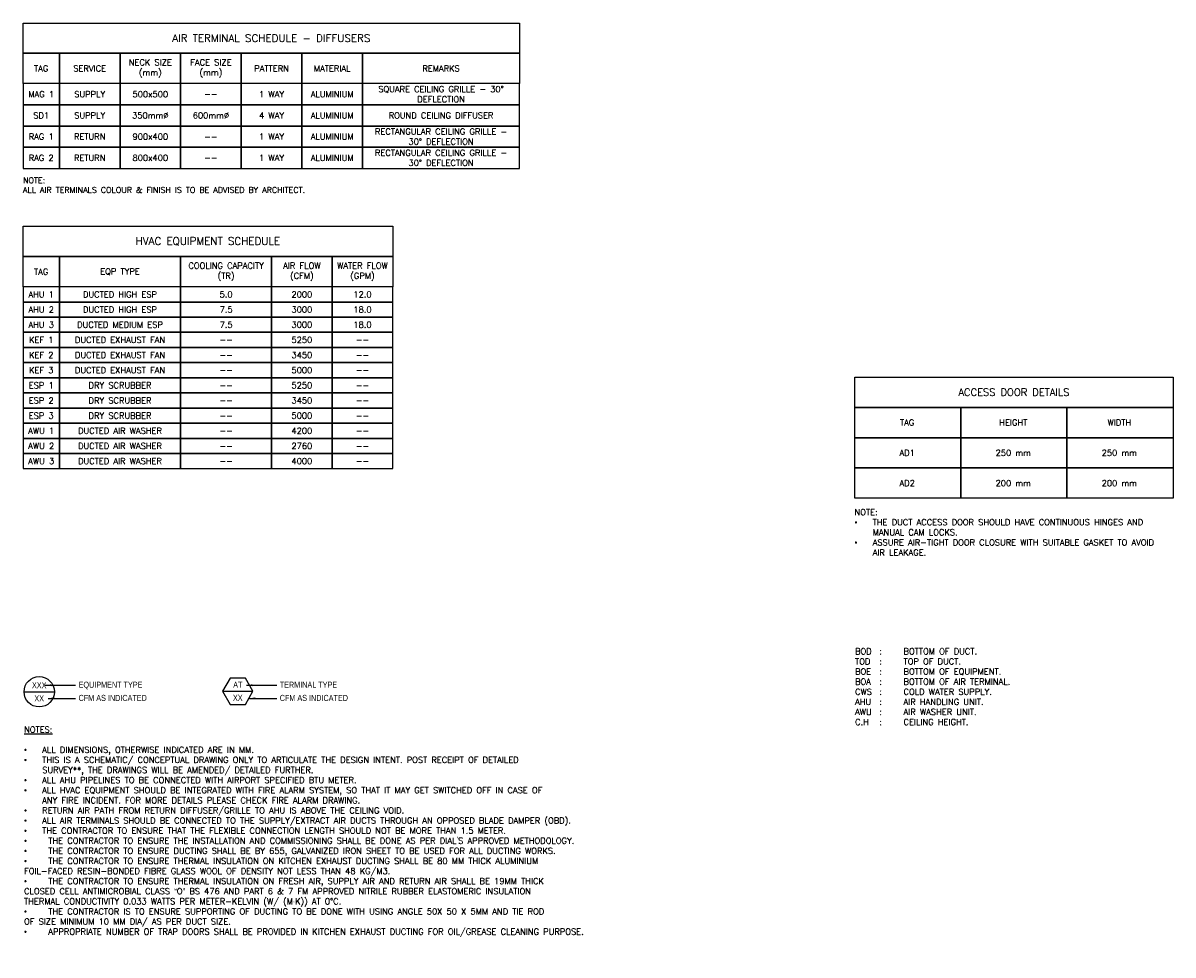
# Model space of a CAD drawing. Header units: millimetres. Extents: x -1574 to 74790, y -2818 to 13830.
# Tile 92 of 92: x 55819 to 74790, y -2818 to 12561. Entities that reach past the tile are written whole.
import ezdxf
from ezdxf.enums import TextEntityAlignment as Align

# ---------------------------------------------------------------- set-up
doc = ezdxf.new("R2010")
doc.units = ezdxf.units.MM
doc.header["$MEASUREMENT"] = 0
doc.layers.add('ACMV-EQP-DX', color=30, linetype='Continuous', true_color=0xff7f00)
for name, color, linetype in [('ACMV-EQP-LINE', 7, 'Continuous'), ('ACMV-EQP-SCHEDULE', 7, 'Continuous'), ('ACMV-MEPF_General Text', 7, 'Continuous'), ('FIRE-SPKLR-LGND-LINE', 7, 'Continuous'), ('FIRE-SPKLR-LGND-TEXT', 7, 'Continuous'), ('Legend', 7, 'Continuous'), ('MEPF_General Line', 7, 'Continuous')]:
    doc.layers.add(name, color=color, linetype=linetype)
doc.styles.add('ARIAL', font='arial.ttf')
doc.styles.add('Arial Narrow', font='ARIALN.TTF')
doc.styles.get("Standard").update_dxf_attribs({"font": 'romans.shx'})
doc.dimstyles.new('Arial-Closed filled-100 mm', dxfattribs={"dimtxt": 100, "dimasz": 100, "dimexe": 50, "dimexo": 50, "dimgap": 50, "dimtad": 1, "dimdec": 0, "dimzin": 0, "dimdsep": 46, "dimtxsty": 'ARIAL', "dimcen": 0.09, "dimclrd": 256, "dimadec": 0, "dimazin": 0, "dimtfac": 1, "dimtdec": 0, "dimtofl": 0, "dimtmove": 0, "dimatfit": 3, "dimfxl": 1, "dimtolj": 1, "dimtzin": 0, "dimlwd": -1, "dimarcsym": 0})

# ---------------------------------------------------------------- blocks, each defined once
blk = doc.blocks.new('EQP TAG')
at = {"layer": 'Legend'}
blk.add_line((-250, 0), (250, 0), dxfattribs=at)
blk.add_circle((0, 0), 250, dxfattribs=at)
at = {"layer": 'Legend', "style": 'Arial Narrow'}
for tag, p in [('EQP_TAG', (0, 108)), ('CFM', (0, -108))]:
    blk.add_attdef(tag, text='', height=100, dxfattribs=at).set_placement(p, align=Align.MIDDLE_CENTER)
blk = doc.blocks.new('AIR Terminal Tag')
at = {"layer": 'Legend'}
blk.add_line((-250, 0), (250, 0), dxfattribs=at)
blk.add_lwpolyline([(-125, 217), (-250, 0), (-125, -217), (125, -217), (250, 0), (125, 217)], close=True, dxfattribs=at)
at = {"layer": 'Legend', "style": 'Arial Narrow'}
for tag, p in [('AIR_TERMINAL_TYPE_NUMBER', (0, 108)), ('CFM', (0, -108))]:
    blk.add_attdef(tag, text='', height=100, dxfattribs=at).set_placement(p, align=Align.MIDDLE_CENTER)

msp = doc.modelspace()

# ---------------------------------------------------------------- linework, layer by layer
at = {"layer": 'ACMV-EQP-SCHEDULE'}
for points in [[(55819, 12561), (64011, 12561), (64011, 12061), (55819, 12061)], [(55819, 12061), (56419, 12061), (56419, 11561), (55819, 11561)], [(56419, 12061), (57419, 12061), (57419, 11561), (56419, 11561)], [(57419, 12061), (58419, 12061), (58419, 11561), (57419, 11561)], [(58419, 12061), (59419, 12061), (59419, 11561), (58419, 11561)], [(59419, 12061), (60419, 12061), (60419, 11561), (59419, 11561)], [(60419, 12061), (61419, 12061), (61419, 11561), (60419, 11561)], [(61419, 12061), (64011, 12061), (64011, 11561), (61419, 11561)], [(56419, 11561), (55819, 11561), (55819, 11211), (56419, 11211)], [(57419, 11561), (56419, 11561), (56419, 11211), (57419, 11211)], [(58419, 11561), (57419, 11561), (57419, 11211), (58419, 11211)], [(59419, 11561), (58419, 11561), (58419, 11211), (59419, 11211)], [(60419, 11561), (59419, 11561), (59419, 11211), (60419, 11211)], [(61419, 11561), (60419, 11561), (60419, 11211), (61419, 11211)], [(64011, 11561), (61419, 11561), (61419, 11211), (64011, 11211)], [(56419, 11211), (55819, 11211), (55819, 10861), (56419, 10861)], [(57419, 11211), (56419, 11211), (56419, 10861), (57419, 10861)], [(58419, 11211), (57419, 11211), (57419, 10861), (58419, 10861)], [(59419, 11211), (58419, 11211), (58419, 10861), (59419, 10861)], [(60419, 11211), (59419, 11211), (59419, 10861), (60419, 10861)], [(61419, 11211), (60419, 11211), (60419, 10861), (61419, 10861)], [(64011, 11211), (61419, 11211), (61419, 10861), (64011, 10861)], [(56419, 10861), (55819, 10861), (55819, 10511), (56419, 10511)], [(57419, 10861), (56419, 10861), (56419, 10511), (57419, 10511)], [(58419, 10861), (57419, 10861), (57419, 10511), (58419, 10511)], [(59419, 10861), (58419, 10861), (58419, 10511), (59419, 10511)], [(60419, 10861), (59419, 10861), (59419, 10511), (60419, 10511)], [(61419, 10861), (60419, 10861), (60419, 10511), (61419, 10511)], [(64011, 10861), (61419, 10861), (61419, 10511), (64011, 10511)], [(56419, 10511), (55819, 10511), (55819, 10161), (56419, 10161)], [(57419, 10511), (56419, 10511), (56419, 10161), (57419, 10161)], [(58419, 10511), (57419, 10511), (57419, 10161), (58419, 10161)], [(59419, 10511), (58419, 10511), (58419, 10161), (59419, 10161)], [(60419, 10511), (59419, 10511), (59419, 10161), (60419, 10161)], [(61419, 10511), (60419, 10511), (60419, 10161), (61419, 10161)], [(64011, 10511), (61419, 10511), (61419, 10161), (64011, 10161)], [(55819, 9207), (61919, 9207), (61919, 8707), (55819, 8707)], [(55819, 8707), (56419, 8707), (56419, 8207), (55819, 8207)], [(56419, 8707), (58419, 8707), (58419, 8207), (56419, 8207)], [(58419, 8707), (59919, 8707), (59919, 8207), (58419, 8207)], [(59919, 8707), (60919, 8707), (60919, 8207), (59919, 8207)], [(60919, 8707), (61919, 8707), (61919, 8207), (60919, 8207)], [(56419, 8207), (55819, 8207), (55819, 7957), (56419, 7957)], [(58419, 8207), (56419, 8207), (56419, 7957), (58419, 7957)], [(59919, 8207), (58419, 8207), (58419, 7957), (59919, 7957)], [(60919, 8207), (59919, 8207), (59919, 7957), (60919, 7957)], [(61919, 8207), (60919, 8207), (60919, 7957), (61919, 7957)], [(56419, 7957), (55819, 7957), (55819, 7707), (56419, 7707)], [(58419, 7957), (56419, 7957), (56419, 7707), (58419, 7707)], [(59919, 7957), (58419, 7957), (58419, 7707), (59919, 7707)], [(60919, 7957), (59919, 7957), (59919, 7707), (60919, 7707)], [(61919, 7957), (60919, 7957), (60919, 7707), (61919, 7707)], [(56419, 7707), (55819, 7707), (55819, 7457), (56419, 7457)], [(58419, 7707), (56419, 7707), (56419, 7457), (58419, 7457)], [(59919, 7707), (58419, 7707), (58419, 7457), (59919, 7457)], [(60919, 7707), (59919, 7707), (59919, 7457), (60919, 7457)], [(61919, 7707), (60919, 7707), (60919, 7457), (61919, 7457)], [(56419, 7457), (55819, 7457), (55819, 7207), (56419, 7207)], [(58419, 7457), (56419, 7457), (56419, 7207), (58419, 7207)], [(59919, 7457), (58419, 7457), (58419, 7207), (59919, 7207)], [(60919, 7457), (59919, 7457), (59919, 7207), (60919, 7207)], [(61919, 7457), (60919, 7457), (60919, 7207), (61919, 7207)], [(56419, 7207), (55819, 7207), (55819, 6957), (56419, 6957)], [(58419, 7207), (56419, 7207), (56419, 6957), (58419, 6957)], [(59919, 7207), (58419, 7207), (58419, 6957), (59919, 6957)], [(60919, 7207), (59919, 7207), (59919, 6957), (60919, 6957)], [(61919, 7207), (60919, 7207), (60919, 6957), (61919, 6957)], [(56419, 6957), (55819, 6957), (55819, 6707), (56419, 6707)], [(58419, 6957), (56419, 6957), (56419, 6707), (58419, 6707)], [(59919, 6957), (58419, 6957), (58419, 6707), (59919, 6707)], [(60919, 6957), (59919, 6957), (59919, 6707), (60919, 6707)], [(61919, 6957), (60919, 6957), (60919, 6707), (61919, 6707)], [(56419, 6707), (55819, 6707), (55819, 6457), (56419, 6457)], [(58419, 6707), (56419, 6707), (56419, 6457), (58419, 6457)], [(59919, 6707), (58419, 6707), (58419, 6457), (59919, 6457)], [(60919, 6707), (59919, 6707), (59919, 6457), (60919, 6457)], [(61919, 6707), (60919, 6707), (60919, 6457), (61919, 6457)], [(56419, 6457), (55819, 6457), (55819, 6207), (56419, 6207)], [(58419, 6457), (56419, 6457), (56419, 6207), (58419, 6207)], [(59919, 6457), (58419, 6457), (58419, 6207), (59919, 6207)], [(60919, 6457), (59919, 6457), (59919, 6207), (60919, 6207)], [(61919, 6457), (60919, 6457), (60919, 6207), (61919, 6207)], [(56419, 6207), (55819, 6207), (55819, 5957), (56419, 5957)], [(58419, 6207), (56419, 6207), (56419, 5957), (58419, 5957)], [(59919, 6207), (58419, 6207), (58419, 5957), (59919, 5957)], [(60919, 6207), (59919, 6207), (59919, 5957), (60919, 5957)], [(61919, 6207), (60919, 6207), (60919, 5957), (61919, 5957)], [(56419, 5957), (55819, 5957), (55819, 5707), (56419, 5707)], [(58419, 5957), (56419, 5957), (56419, 5707), (58419, 5707)], [(59919, 5957), (58419, 5957), (58419, 5707), (59919, 5707)], [(60919, 5957), (59919, 5957), (59919, 5707), (60919, 5707)], [(61919, 5957), (60919, 5957), (60919, 5707), (61919, 5707)], [(56419, 5707), (55819, 5707), (55819, 5457), (56419, 5457)], [(58419, 5707), (56419, 5707), (56419, 5457), (58419, 5457)], [(59919, 5707), (58419, 5707), (58419, 5457), (59919, 5457)], [(60919, 5707), (59919, 5707), (59919, 5457), (60919, 5457)], [(61919, 5707), (60919, 5707), (60919, 5457), (61919, 5457)], [(56419, 5457), (55819, 5457), (55819, 5207), (56419, 5207)], [(58419, 5457), (56419, 5457), (56419, 5207), (58419, 5207)], [(59919, 5457), (58419, 5457), (58419, 5207), (59919, 5207)], [(60919, 5457), (59919, 5457), (59919, 5207), (60919, 5207)], [(61919, 5457), (60919, 5457), (60919, 5207), (61919, 5207)]]:
    msp.add_lwpolyline(points, close=True, dxfattribs=at)
at = {"layer": 'FIRE-SPKLR-LGND-LINE'}
for points in [[(69540, 6218), (71290, 6218), (71290, 5718), (69540, 5718)], [(71290, 6218), (73040, 6218), (73040, 5718), (71290, 5718)], [(73040, 6218), (74790, 6218), (74790, 5718), (73040, 5718)], [(69540, 5718), (71290, 5718), (71290, 5218), (69540, 5218)], [(71290, 5718), (73040, 5718), (73040, 5218), (71290, 5218)], [(73040, 5718), (74790, 5718), (74790, 5218), (73040, 5218)], [(69540, 5218), (71290, 5218), (71290, 4718), (69540, 4718)], [(71290, 5218), (73040, 5218), (73040, 4718), (71290, 4718)], [(73040, 5218), (74790, 5218), (74790, 4718), (73040, 4718)]]:
    msp.add_lwpolyline(points, close=True, dxfattribs=at)
at = {"layer": 'FIRE-SPKLR-LGND-TEXT'}
msp.add_lwpolyline([(69540, 6718), (74790, 6718), (74790, 6218), (69540, 6218)], close=True, dxfattribs=at)

# ---------------------------------------------------------------- block references
at = {"layer": 'ACMV-EQP-DX'}
msp.add_blockref('EQP TAG', (56086, 1525), dxfattribs=at).add_auto_attribs({'EQP_TAG': 'XXX', 'CFM': 'XX'})
at = {"layer": 'Legend'}
msp.add_blockref('AIR Terminal Tag', (59362, 1533), dxfattribs=at).add_auto_attribs({'CFM': 'XX', 'AIR_TERMINAL_TYPE_NUMBER': 'AT'})

# ---------------------------------------------------------------- texts
at = {"layer": 'ACMV-EQP-LINE', "char_height": 100, "attachment_point": 5}
for s, width, heights, insert in [('{\\Fromans|c0;COOLING CAPACITY\\P(TR)}', 1870.89, [0], (59169, 8457)), ('{\\Fromans|c0;AIR FLOW\\P(CFM)}', 1870.89, [0], (60419, 8457)), ('{\\Fromans|c0;WATER FLOW\\P(GPM)}', 1870.89, [0], (61419, 8457)), ('{\\Fromans|c0;TAG}', 1870.89, [0], (56119, 8457)), ('{\\Fromans|c0;EQP TYPE}', 1870.89, [0], (57419, 8457)), ('{\\Fromans|c0;AHU 1}', 988.06, [0], (56119, 8082)), ('\\pxqc;{\\Fromans|c0;DUCTED HIGH ESP}', 1889.19, [0], (57419, 8082)), ('{\\Fromans|c0;5.0}', 988.06, [0], (59169, 8082)), ('{\\Fromans|c0;2000}', 988.06, [0], (60419, 8082)), ('{\\Fromans|c0;12.0}', 988.06, [0], (61419, 8082)), ('{\\Fromans|c0;AHU 2}', 988.06, [0], (56119, 7832)), ('\\pxqc;{\\Fromans|c0;DUCTED HIGH ESP}', 1889.19, [0], (57419, 7832)), ('{\\Fromans|c0;7.5}', 988.06, [0], (59169, 7832)), ('{\\Fromans|c0;3000}', 988.06, [0], (60419, 7832)), ('{\\Fromans|c0;18.0}', 988.06, [0], (61419, 7832)), ('{\\Fromans|c0;AHU 3}', 988.06, [0], (56119, 7582)), ('\\pxqc;{\\Fromans|c0;DUCTED MEDIUM ESP}', 1889.19, [0], (57419, 7582)), ('{\\Fromans|c0;7.5}', 988.06, [0], (59169, 7582)), ('{\\Fromans|c0;3000}', 988.06, [0], (60419, 7582)), ('{\\Fromans|c0;18.0}', 988.06, [0], (61419, 7582)), ('{\\Fromans|c0;KEF 1}', 988.06, [0], (56119, 7332)), ('\\pxqc;{\\Fromans|c0;DUCTED EXHAUST FAN}', 1889.19, [0], (57419, 7332)), ('{\\Fromans|c0;--}', 988.06, [0], (59169, 7332)), ('{\\Fromans|c0;5250}', 988.06, [0], (60419, 7332)), ('{\\Fromans|c0;--}', 988.06, [0], (61419, 7332)), ('{\\Fromans|c0;KEF 2}', 988.06, [0], (56119, 7082)), ('\\pxqc;{\\Fromans|c0;DUCTED EXHAUST FAN}', 1889.19, [0], (57419, 7082)), ('{\\Fromans|c0;--}', 988.06, [0], (59169, 7082)), ('{\\Fromans|c0;3450}', 988.06, [0], (60419, 7082)), ('{\\Fromans|c0;--}', 988.06, [0], (61419, 7082)), ('{\\Fromans|c0;KEF 3}', 988.06, [0], (56119, 6832)), ('\\pxqc;{\\Fromans|c0;DUCTED EXHAUST FAN}', 1889.19, [0], (57419, 6832)), ('{\\Fromans|c0;5000}', 988.06, [0], (60419, 6832)), ('{\\Fromans|c0;--}', 988.06, [0], (59169, 6832)), ('{\\Fromans|c0;--}', 988.06, [0], (61419, 6832)), ('{\\Fromans|c0;ESP 1}', 988.06, [0], (56119, 6582)), ('\\pxqc;{\\Fromans|c0;DRY SCRUBBER}', 1889.19, [0], (57419, 6582)), ('{\\Fromans|c0;--}', 988.06, [0], (59169, 6582)), ('{\\Fromans|c0;5250}', 988.06, [0], (60419, 6582)), ('{\\Fromans|c0;--}', 988.06, [0], (61419, 6582)), ('{\\Fromans|c0;ESP 2}', 988.06, [0], (56119, 6332)), ('\\pxqc;{\\Fromans|c0;DRY SCRUBBER}', 1889.19, [0], (57419, 6332)), ('{\\Fromans|c0;--}', 988.06, [0], (59169, 6332)), ('{\\Fromans|c0;3450}', 988.06, [0], (60419, 6332)), ('{\\Fromans|c0;--}', 988.06, [0], (61419, 6332)), ('{\\Fromans|c0;ESP 3}', 988.06, [0], (56119, 6082)), ('\\pxqc;{\\Fromans|c0;DRY SCRUBBER}', 1889.19, [0], (57419, 6082)), ('{\\Fromans|c0;--}', 988.06, [0], (59169, 6082)), ('{\\Fromans|c0;5000}', 988.06, [0], (60419, 6082)), ('{\\Fromans|c0;--}', 988.06, [0], (61419, 6082)), ('{\\Fromans|c0;AWU 1}', 988.06, [0], (56119, 5832)), ('\\pxqc;{\\Fromans|c0;DUCTED AIR WASHER}', 1889.19, [0], (57419, 5832)), ('{\\Fromans|c0;4200}', 988.06, [0], (60419, 5832)), ('{\\Fromans|c0;--}', 988.06, [0], (59169, 5832)), ('{\\Fromans|c0;--}', 988.06, [0], (61419, 5832)), ('{\\Fromans|c0;AWU 2}', 988.06, [0], (56119, 5582)), ('\\pxqc;{\\Fromans|c0;DUCTED AIR WASHER}', 1889.19, [0], (57419, 5582)), ('{\\Fromans|c0;--}', 988.06, [0], (59169, 5582)), ('{\\Fromans|c0;2760}', 988.06, [0], (60419, 5582)), ('{\\Fromans|c0;--}', 988.06, [0], (61419, 5582)), ('{\\Fromans|c0;AWU 3}', 988.06, [0], (56119, 5332)), ('\\pxqc;{\\Fromans|c0;DUCTED AIR WASHER}', 1889.19, [0], (57419, 5332)), ('{\\Fromans|c0;--}', 988.06, [0], (59169, 5332)), ('{\\Fromans|c0;4000}', 988.06, [0], (60419, 5332)), ('{\\Fromans|c0;--}', 988.06, [0], (61419, 5332)), ('\\pxql;{\\Fromans|c0;BOD^I:^IBOTTOM OF DUCT.\\PTOD^I:^ITOP OF DUCT.\\PBOE^I:^IBOTTOM OF EQUIPMENT.\\PBOA^I:^IBOTTOM OF AIR TERMINAL.\\PCWS^I:^ICOLD WATER SUPPLY.\\PAHU^I:^IAIR HANDLING UNIT.\\PAWU^I:^IAIR WASHER UNIT.\\PC.H^I:^ICEILING HEIGHT.}', 3319.86, [3439], (71205, 1609))]:
    msp.add_mtext_dynamic_manual_height_columns(s, width=width, gutter_width=1, heights=heights, dxfattribs=dict(at, insert=insert))
at = {"layer": 'ACMV-EQP-SCHEDULE', "attachment_point": 5}
for s, width, insert, char_height in [('{\\Fromans|c0;AIR TERMINAL SCHEDULE - DIFFUSERS}', 6895.38, (59915, 12311), 125), ('{\\Fromans|c0;TAG}', 1870.89, (56119, 11811), 100), ('{\\Fromans|c0;SERVICE}', 1870.89, (56919, 11811), 100), ('{\\Fromans|c0;NECK SIZE \\P(mm)}', 804.79, (57919, 11811), 100), ('{\\Fromans|c0;FACE SIZE \\P(mm)}', 804.79, (58919, 11811), 100), ('{\\Fromans|c0;PATTERN}', 1870.89, (59919, 11811), 100), ('{\\Fromans|c0;MATERIAL}', 1870.89, (60919, 11811), 100), ('{\\Fromans|c0;REMARKS}', 1870.89, (62715, 11811), 100), ('{\\Fromans|c0;MAG 1}', 1870.89, (56119, 11386), 100), ('{\\Fromans|c0;SUPPLY}', 1870.89, (56919, 11386), 100), ('{\\Fromans|c0;500x500}', 1870.89, (57919, 11386), 100), ('{\\Fromans|c0;1 WAY}', 1870.89, (59919, 11386), 100), ('{\\Fromans|c0;ALUMINIUM}', 1870.89, (60919, 11386), 100), ('{\\Fromans|c0;SQUARE CEILING GRILLE - 30%%D DEFLECTION}', 2584.49, (62715, 11386), 100), ('{\\Fromans|c0;--}', 1870.89, (58919, 11386), 100), ('{\\Fromans|c0;SD1}', 1870.89, (56119, 11036), 100), ('{\\Fromans|c0;SUPPLY}', 1870.89, (56919, 11036), 100), ('{\\Fromans|c0;350mm%%C}', 1870.89, (57919, 11036), 100), ('{\\Fromans|c0;600mm%%C}', 1870.89, (58919, 11036), 100), ('{\\Fromans|c0;4 WAY}', 1870.89, (59919, 11036), 100), ('{\\Fromans|c0;ALUMINIUM}', 1870.89, (60919, 11036), 100), ('{\\Fromans|c0;ROUND CEILING DIFFUSER}', 2584.49, (62715, 11036), 100), ('{\\Fromans|c0;RECTANGULAR CEILING GRILLE - 30%%D DEFLECTION}', 2584.49, (62715, 10686), 100), ('{\\Fromans|c0;RAG 1 }', 1870.89, (56119, 10686), 100), ('{\\Fromans|c0;RETURN}', 1870.89, (56919, 10686), 100), ('{\\Fromans|c0;900x400}', 1870.89, (57919, 10686), 100), ('{\\Fromans|c0;--}', 1870.89, (58919, 10686), 100), ('{\\Fromans|c0;1 WAY}', 1870.89, (59919, 10686), 100), ('{\\Fromans|c0;ALUMINIUM}', 1870.89, (60919, 10686), 100), ('{\\Fromans|c0;RECTANGULAR CEILING GRILLE - 30%%D DEFLECTION}', 2584.49, (62715, 10336), 100), ('{\\Fromans|c0;RAG 2}', 1870.89, (56119, 10336), 100), ('{\\Fromans|c0;RETURN}', 1870.89, (56919, 10336), 100), ('{\\Fromans|c0;800x400}', 1870.89, (57919, 10336), 100), ('{\\Fromans|c0;--}', 1870.89, (58919, 10336), 100), ('{\\Fromans|c0;1 WAY}', 1870.89, (59919, 10336), 100), ('{\\Fromans|c0;ALUMINIUM}', 1870.89, (60919, 10336), 100), ('{\\Fromans|c0;HVAC EQUIPMENT SCHEDULE}', 6895.38, (58869, 8957), 125)]:
    msp.add_mtext_dynamic_manual_height_columns(s, width=width, gutter_width=1, heights=[0], dxfattribs=dict(at, insert=insert, char_height=char_height))
at = {"layer": 'ACMV-MEPF_General Text'}
for s, width, gutter_width, heights, insert, char_height, attachment_point in [('{\\Fromans|c0;NOTE:\\PALL AIR TERMINALS COLOUR & FINISH IS TO BE ADVISED BY ARCHITECT.}', 8041.72, 14919, [736], (55819, 10013), 96, 1), ('\\pxqc;{\\Fromans|c0;ACCESS DOOR DETAILS}', 9000, 15541, [500], (72165, 6468), 120, 5), ('\\pxqc;{\\Fromans|c0;TAG}', 3500, 15541, [500], (68655, 5968), 100, 4), ('\\pxqc;{\\Fromans|c0;HEIGHT}', 3500, 15541, [500], (70405, 5968), 100, 4), ('\\pxqc;{\\Fromans|c0;WIDTH}', 3500, 15541, [500], (72155, 5968), 100, 4), ('\\pxqc;{\\Fromans|c0;AD1}', 3500, 15541, [500], (68655, 5468), 100, 4), ('\\pxqc;{\\Fromans|c0;250 mm}', 3500, 15541, [500], (70405, 5468), 100, 4), ('\\pxqc;{\\Fromans|c0;250 mm}', 3500, 15541, [500], (72155, 5468), 100, 4), ('\\pxqc;{\\Fromans|c0;AD2}', 3500, 15541, [500], (68655, 4968), 100, 4), ('\\pxqc;{\\Fromans|c0;200 mm}', 3500, 15541, [500], (70405, 4968), 100, 4), ('\\pxqc;{\\Fromans|c0;200 mm}', 3500, 15541, [500], (72155, 4968), 100, 4), ('{\\Fromans|c0;NOTE:\\P\\pxi-3,l3,t3;{\\fSymbol|b0|i0|c2|p18;·^I}THE DUCT ACCESS DOOR SHOULD HAVE CONTINUOUS HINGES AND MANUAL CAM LOCKS.\\P{\\fSymbol|b0|i0|c2|p18;·^I}ASSURE AIR-TIGHT DOOR CLOSURE WITH SUITABLE GASKET TO AVOID AIR LEAKAGE.}', 5185.16, 8177, [2730], (69536, 4156), 100, 4), ('{\\Fromans|c0;\\LNOTES:\\P\\P\\pxi-3,l3,t3;{\\fSymbol|b0|i0|c2|p18;\\l·^I}\\lALL DIMENSIONS, OTHERWISE INDICATED ARE IN MM.\\P{\\fSymbol|b0|i0|c2|p18;·^I}THIS IS A SCHEMATIC/ CONCEPTUAL DRAWING ONLY TO ARTICULATE THE DESIGN INTENT. POST RECEIPT OF DETAILED SURVEY**, THE DRAWINGS WILL BE AMENDED/ DETAILED FURTHER.\\P{\\fSymbol|b0|i0|c2|p18;·^I}ALL AHU PIPELINES TO BE CONNECTED WITH AIRPORT SPECIFIED BTU METER.\\P{\\fSymbol|b0|i0|c2|p18;·^I}ALL HVAC EQUIPMENT SHOULD BE INTEGRATED WITH FIRE ALARM SYSTEM, SO THAT IT MAY GET SWITCHED OFF IN CASE OF ANY FIRE INCIDENT. FOR MORE DETAILS PLEASE CHECK FIRE ALARM DRAWING.\\P{\\fSymbol|b0|i0|c2|p18;·^I}RETURN AIR PATH FROM RETURN DIFFUSER/GRILLE TO AHU IS ABOVE THE CEILING VOID.\\P{\\fSymbol|b0|i0|c2|p18;·^I}ALL AIR TERMINALS SHOULD BE CONNECTED TO THE SUPPLY/EXTRACT AIR DUCTS THROUGH AN OPPOSED BLADE DAMPER (OBD).\\P{\\fSymbol|b0|i0|c2|p18;·^I}THE CONTRACTOR TO ENSURE THAT THE FLEXIBLE CONNECTION LENGTH SHOULD NOT BE MORE THAN 1.5 METER.\\P{\\fSymbol|b0|i0|c2|p18;·^I}THE CONTRACTOR TO ENSURE THE INSTALLATION AND COMMISSIONING SHALL BE DONE AS PER DIAL}’{\\Fromans|c0;S APPROVED METHODOLOGY. \\P{\\fSymbol|b0|i0|c2|p18;·^I}THE CONTRACTOR TO ENSURE DUCTING SHALL BE BY 655, GALVANIZED IRON SHEET TO BE USED FOR ALL DUCTING WORKS. \\P{\\fSymbol|b0|i0|c2|p18;·^I}THE CONTRACTOR TO ENSURE THERMAL INSULATION ON KITCHEN EXHAUST DUCTING SHALL BE 80 MM THICK ALUMINIUM FOIL-FACED RESIN-BONDED FIBRE GLASS WOOL OF DENSITY NOT LESS THAN 48 KG/M3.\\P{\\fSymbol|b0|i0|c2|p18;·^I}THE CONTRACTOR TO ENSURE THERMAL INSULATION ON FRESH AIR, SUPPLY AIR AND RETURN AIR SHALL BE 19MM THICK CLOSED CELL ANTIMICROBIAL\\~CLASS }“{\\Fromans|c0;O}” {\\Fromans|c0;BS 476 AND PART 6 & 7 FM APPROVED NITRILE RUBBER ELASTOMERIC INSULATION THERMAL CONDUCTIVITY 0.033 WATTS PER METER-KELVIN (W/ (M}⋅{\\Fromans|c0;K)) AT 0°C.\\P{\\fSymbol|b0|i0|c2|p18;·^I}THE CONTRACTOR IS TO ENSURE SUPPORTING OF DUCTING TO BE DONE WITH USING ANGLE 50X 50 X 5MM AND TIE ROD OF SIZE MINIMUM 10 MM DIA/ AS PER DUCT SIZE.\\P{\\fSymbol|b0|i0|c2|p18;·^I}APPROPRIATE NUMBER OF TRAP DOORS SHALL BE PROVIDED IN KITCHEN EXHAUST DUCTING FOR OIL/GREASE CLEANING PURPOSE.}', 8734.64, 15541, [7934], (55836, 951), 100, 1)]:
    msp.add_mtext_dynamic_manual_height_columns(s, width=width, gutter_width=gutter_width, heights=heights, dxfattribs=dict(at, insert=insert, char_height=char_height, attachment_point=attachment_point))
at = {"layer": 'Legend', "char_height": 100, "attachment_point": 1, "style": 'Arial Narrow'}
for s, insert in [('EQUIPMENT TYPE', (56736, 1691)), ('TERMINAL TYPE', (60054, 1691)), ('CFM AS INDICATED', (56736, 1474)), ('CFM AS INDICATED', (60054, 1474))]:
    msp.add_mtext_dynamic_manual_height_columns(s, width=2913.87, gutter_width=500, heights=[0], dxfattribs=dict(at, insert=insert))

# ---------------------------------------------------------------- leaders
at = {"layer": 'MEPF_General Line'}
for points in [[(56186, 1633), (56686, 1633)], [(59504, 1633), (60004, 1633)], [(56236, 1417), (56686, 1417)], [(59554, 1417), (60004, 1417)]]:
    msp.add_leader(points, dimstyle='Arial-Closed filled-100 mm', override={"dimtad": 0}, dxfattribs=at)

doc.saveas('drawing.dxf')
